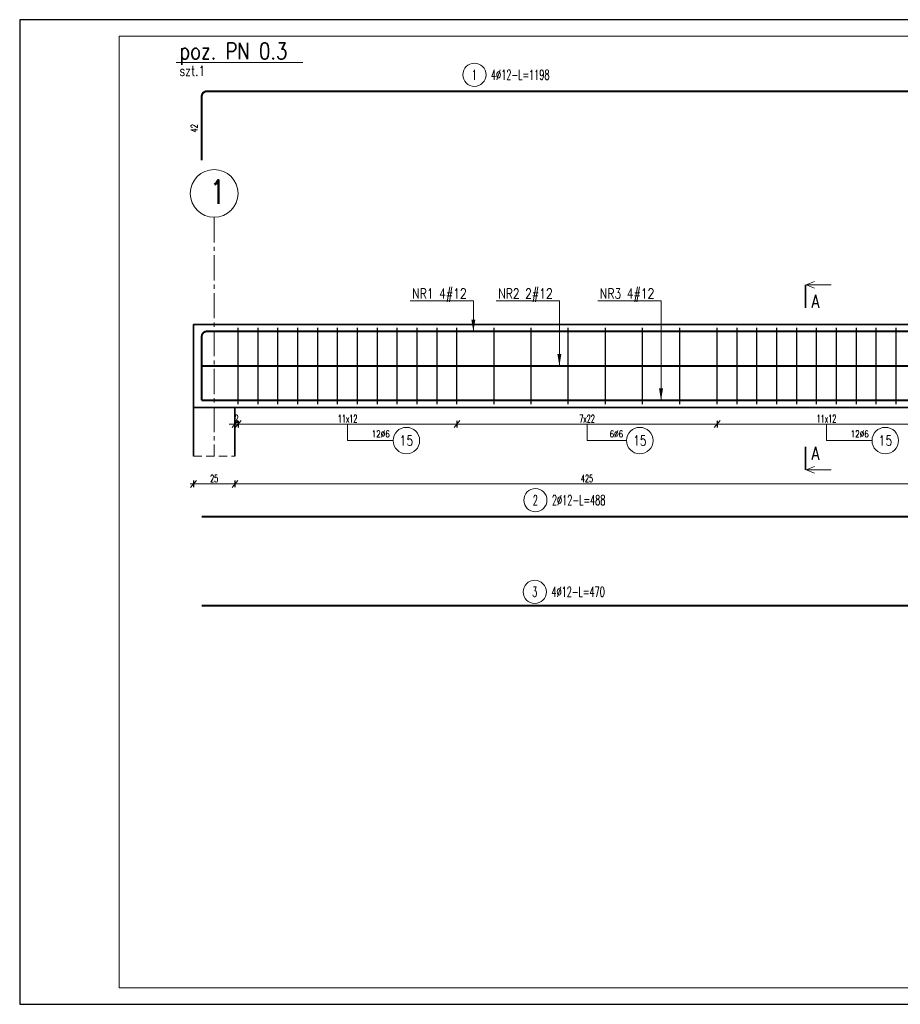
# Model space of a CAD drawing. Header units: centimetres. Extents: x 125945 to 146944, y 20629 to 31773.
# Tile 15 of 80: x 132589 to 133120, y 20629 to 21223. Entities that reach past the tile are written whole.
import ezdxf
from ezdxf.enums import TextEntityAlignment as Align

# ---------------------------------------------------------------- set-up
doc = ezdxf.new("R2010")
doc.units = ezdxf.units.CM
doc.linetypes.add('CENTER2', pattern=[28.575, 19.05, -3.175, 3.175, -3.175])
doc.linetypes.add('HIDDEN', pattern=[9.525, 6.35, -3.175])
for name, color, linetype, lineweight in [('e-cad_cienkie', 88, 'Continuous', 15), ('e-cad_opisy', 7, 'Continuous', 15), ('e-cad_osie', 172, 'CENTER2', 9), ('e-cad_ukryte', 1, 'HIDDEN', 15), ('e-cad_wymiary', 66, 'Continuous', 15), ('K-ŚCIANY KONSTRUKCYJNE', 16, 'Continuous', 35), ('K-ŻELBET', 204, 'Continuous', 35)]:
    doc.layers.add(name, color=color, linetype=linetype, lineweight=lineweight)
doc.layers.add('e-cad_prety_widok', color=3, linetype='Continuous')
doc.layers.add('e-cad_strzemiona', color=3, linetype='Continuous')
doc.styles.add('e-cad_1', font='simplex.shx', dxfattribs={"width": 0.6})
doc.styles.add('e-cad_2', font='simplex.shx', dxfattribs={"width": 0.8})
doc.styles.add('simpl', font='simplex.shx', dxfattribs={"width": 0.6})
doc.dimstyles.new('e-cad_1_20_[cm]', dxfattribs={"dimscale": 2, "dimtxt": 2.25, "dimasz": 1.75, "dimexe": 1, "dimexo": 0, "dimgap": 0.5, "dimtad": 1, "dimdec": 1, "dimrnd": 0.5, "dimdsep": 46, "dimtxsty": 'simpl', "dimblk": 'OBLIQUE', "dimcen": 0, "dimdle": 1, "dimclrd": 256, "dimclre": 256, "dimclrt": 256, "dimadec": 0, "dimazin": 0, "dimtfac": 1, "dimtdec": 1, "dimtix": 1, "dimtmove": 2, "dimatfit": 3, "dimldrblk": 'OBLIQUE', "dimfxl": 1, "dimfxlon": 1, "dimlwd": -1, "dimarcsym": 0})

# ---------------------------------------------------------------- blocks, each defined once
blk = doc.blocks.new('e-cad_przekroj_1_1_P')
at = {"const_width": 0.5}
blk.add_lwpolyline([(0, 0), (0, 7)], dxfattribs=at)
for points in [[(0.25, 7), (2.75, 8)], [(0.25, 7), (7.75, 7)], [(0.25, 7), (2.75, 6)]]:
    blk.add_lwpolyline(points)
at = {"style": 'e-cad_1', "width": 0.8}
blk.add_attdef('SYMBOL', (1.75, 0), '', height=4, dxfattribs=at)
blk = doc.blocks.new('e-cad_przekroj_1_2_P')
at = {"const_width": 0.5}
blk.add_lwpolyline([(0, 0), (0, -7)], dxfattribs=at)
for points in [[(0.25, -7), (2.75, -6)], [(0.25, -7), (7.75, -7)], [(0.25, -7), (2.75, -8)]]:
    blk.add_lwpolyline(points)
at = {"style": 'e-cad_1', "width": 0.8}
blk.add_attdef('SYMBOL', (1.75, -4), '', height=4, dxfattribs=at)
blk = doc.blocks.new('_Oblique')
at = {"color": 0, "linetype": 'ByBlock', "lineweight": -2}
blk.add_line((0.5, 0.6), (-0.5, -0.6), dxfattribs=at)
blk = doc.blocks.new('*D4131')
at = {"layer": 'Defpoints', "color": 0}
for p in [(132718.47, 20991.01), (132720.47, 20991.01), (132718.47, 20979.01)]:
    blk.add_point(p, dxfattribs=at)
at = {"layer": 'e-cad_wymiary', "lineweight": -2, "ltscale": 0.8}
for p, q in [((132718.47, 20981.01), (132718.47, 20977.01)), ((132720.47, 20981.01), (132720.47, 20977.01))]:
    blk.add_line(p, q, dxfattribs=at)
at = {"layer": 'e-cad_wymiary', "ltscale": 0.8}
for p, q in [((132718.47, 20979.01), (132714.97, 20979.01)), ((132722.47, 20979.01), (132716.47, 20979.01)), ((132720.47, 20979.01), (132723.97, 20979.01))]:
    blk.add_line(p, q, dxfattribs=at)
at = {"layer": 'e-cad_wymiary', "xscale": 3.5, "yscale": 3.5, "zscale": 3.5}
blk.add_blockref('_Oblique', (132718.47, 20979.01), dxfattribs=at)
at = {"layer": 'e-cad_wymiary', "xscale": 3.5, "yscale": 3.5, "zscale": 3.5, "rotation": 180}
blk.add_blockref('_Oblique', (132720.47, 20979.01), dxfattribs=at)
at = {"layer": 'e-cad_wymiary', "ltscale": 0.8, "insert": (132719.47, 20982.26), "char_height": 4.5, "attachment_point": 5, "style": 'simpl'}
blk.add_mtext('2', dxfattribs=at)
blk = doc.blocks.new('*D4132')
at = {"layer": 'Defpoints', "color": 0}
for p in [(132720.47, 20991.01), (132852.47, 20991.01), (132852.47, 20979.01)]:
    blk.add_point(p, dxfattribs=at)
at = {"layer": 'e-cad_wymiary', "lineweight": -2, "ltscale": 0.8}
for p, q in [((132720.47, 20981.01), (132720.47, 20977.01)), ((132852.47, 20981.01), (132852.47, 20977.01))]:
    blk.add_line(p, q, dxfattribs=at)
at = {"layer": 'e-cad_wymiary', "ltscale": 0.8}
blk.add_line((132718.47, 20979.01), (132854.47, 20979.01), dxfattribs=at)
at = {"layer": 'e-cad_wymiary', "xscale": 3.5, "yscale": 3.5, "zscale": 3.5, "rotation": 180}
blk.add_blockref('_Oblique', (132720.47, 20979.01), dxfattribs=at)
at = {"layer": 'e-cad_wymiary', "xscale": 3.5, "yscale": 3.5, "zscale": 3.5}
blk.add_blockref('_Oblique', (132852.47, 20979.01), dxfattribs=at)
at = {"layer": 'e-cad_wymiary', "ltscale": 0.8, "insert": (132786.47, 20982.26), "char_height": 4.5, "attachment_point": 5, "style": 'simpl'}
blk.add_mtext('11x12', dxfattribs=at)
blk = doc.blocks.new('e-cad_ZelbetOpisNiezliczalny_1P')
at = {"layer": 'e-cad_cienkie'}
blk.add_circle((4, 0), 4, dxfattribs=at)
at = {"layer": 'e-cad_opisy', "ltscale": 0.04, "style": 'e-cad_1', "width": 0.8}
for tag, p in [('OPIS', (-1, 1)), ('UWAGI', (-1, -3))]:
    blk.add_attdef(tag, text='', height=2, dxfattribs=at).set_placement(p, align=Align.RIGHT)
blk.add_attdef('NR', text='', height=3, dxfattribs=at).set_placement((4, 0), align=Align.MIDDLE_CENTER)
blk = doc.blocks.new('*D4134')
at = {"layer": 'Defpoints', "color": 0}
for p in [(132852.47, 20991.01), (133009.47, 20991.01), (133009.47, 20979.01)]:
    blk.add_point(p, dxfattribs=at)
at = {"layer": 'e-cad_wymiary', "lineweight": -2, "ltscale": 0.8}
for p, q in [((132852.47, 20981.01), (132852.47, 20977.01)), ((133009.47, 20981.01), (133009.47, 20977.01))]:
    blk.add_line(p, q, dxfattribs=at)
at = {"layer": 'e-cad_wymiary', "ltscale": 0.8}
blk.add_line((132850.47, 20979.01), (133011.47, 20979.01), dxfattribs=at)
at = {"layer": 'e-cad_wymiary', "xscale": 3.5, "yscale": 3.5, "zscale": 3.5, "rotation": 180}
blk.add_blockref('_Oblique', (132852.47, 20979.01), dxfattribs=at)
at = {"layer": 'e-cad_wymiary', "xscale": 3.5, "yscale": 3.5, "zscale": 3.5}
blk.add_blockref('_Oblique', (133009.47, 20979.01), dxfattribs=at)
at = {"layer": 'e-cad_wymiary', "ltscale": 0.8, "insert": (132930.97, 20982.26), "char_height": 4.5, "attachment_point": 5, "style": 'simpl'}
blk.add_mtext('7x22', dxfattribs=at)
blk = doc.blocks.new('*D4136')
at = {"layer": 'Defpoints', "color": 0}
for p in [(133009.47, 20991.01), (133141.47, 20991.01), (133009.47, 20979.01)]:
    blk.add_point(p, dxfattribs=at)
at = {"layer": 'e-cad_wymiary', "lineweight": -2, "ltscale": 0.8}
for p, q in [((133009.47, 20981.01), (133009.47, 20977.01)), ((133141.47, 20981.01), (133141.47, 20977.01))]:
    blk.add_line(p, q, dxfattribs=at)
at = {"layer": 'e-cad_wymiary', "ltscale": 0.8}
blk.add_line((133143.47, 20979.01), (133007.47, 20979.01), dxfattribs=at)
at = {"layer": 'e-cad_wymiary', "xscale": 3.5, "yscale": 3.5, "zscale": 3.5, "rotation": 180}
blk.add_blockref('_Oblique', (133009.47, 20979.01), dxfattribs=at)
at = {"layer": 'e-cad_wymiary', "xscale": 3.5, "yscale": 3.5, "zscale": 3.5}
blk.add_blockref('_Oblique', (133141.47, 20979.01), dxfattribs=at)
at = {"layer": 'e-cad_wymiary', "ltscale": 0.8, "insert": (133075.47, 20982.26), "char_height": 4.5, "attachment_point": 5, "style": 'simpl'}
blk.add_mtext('11x12', dxfattribs=at)
blk = doc.blocks.new('e-cad_ZelbetPozycja')
at = {"layer": 'e-cad_opisy', "ltscale": 0.04, "style": 'e-cad_1', "width": 0.8}
for tag, p, height in [('OPIS_1', (0, 1), 5), ('OPIS_2', (0, -4), 3), ('OPIS_4', (16, -4), 3), ('OPIS_3', (0, -6.5), 1.5)]:
    blk.add_attdef(tag, p, '', height=height, dxfattribs=at)
at = {"layer": 'e-cad_opisy', "ltscale": 0.04, "style": 'e-cad_1', "width": 0.8, "flags": 1}
for tag, p in [('POZYCJA', (0, -15)), ('ILOSC', (0, -20)), ('DODATEK', (0, -25))]:
    blk.add_attdef(tag, p, '', height=3, dxfattribs=at)
blk = doc.blocks.new('e-cad_ZelbetOpis_7')
blk.add_circle((5, 5), 3.5)
at = {"layer": 'e-cad_opisy', "style": 'e-cad_1', "width": 0.6}
blk.add_attdef('NR', text='', height=3, dxfattribs=at).set_placement((5, 3.5), align=Align.CENTER)
for tag, p in [('OPIS_1', (10, 3.5)), ('UWAGI', (10, -6))]:
    blk.add_attdef(tag, p, '', height=3, dxfattribs=at)
at = {"layer": 'e-cad_opisy', "style": 'e-cad_1', "width": 0.6, "flags": 1}
for tag, p in [('SREDNICA', (25, 8)), ('SZT', (25, 7)), ('GATUNEK_STALI', (25, 6.5)), ('DLUGOSC', (25, 7.5)), ('KLASA_STALI', (25, 6)), ('A', (30, 6.5)), ('KOD', (30, 8)), ('HAK_1', (30, 7.5)), ('HAK_2', (30, 7)), ('B', (30, 6)), ('OPIS_2', (25, 5.5)), ('C', (30, 5.5)), ('D', (30, 5)), ('E', (30, 4.5)), ('F', (30, 4)), ('R', (30, 3.5)), ('HAK_1_DLUGOSC', (30, 3)), ('HAK_2_DLUGOSC', (30, 2.5)), ('KIERUNEK', (30, 2))]:
    blk.add_attdef(tag, p, '', height=0.3, dxfattribs=at)
blk = doc.blocks.new('*D4182')
at = {"layer": 'Defpoints', "color": 0}
for p in [(132718.47, 20959.72), (133143.47, 20959.72), (132718.47, 20942.89)]:
    blk.add_point(p, dxfattribs=at)
at = {"layer": 'e-cad_wymiary', "lineweight": -2, "ltscale": 0.8}
for p, q in [((132718.47, 20944.89), (132718.47, 20940.89)), ((133143.47, 20944.89), (133143.47, 20940.89))]:
    blk.add_line(p, q, dxfattribs=at)
at = {"layer": 'e-cad_wymiary', "ltscale": 0.8}
blk.add_line((133145.47, 20942.89), (132716.47, 20942.89), dxfattribs=at)
at = {"layer": 'e-cad_wymiary', "xscale": 3.5, "yscale": 3.5, "zscale": 3.5, "rotation": 180}
blk.add_blockref('_Oblique', (132718.47, 20942.89), dxfattribs=at)
at = {"layer": 'e-cad_wymiary', "xscale": 3.5, "yscale": 3.5, "zscale": 3.5}
blk.add_blockref('_Oblique', (133143.47, 20942.89), dxfattribs=at)
at = {"layer": 'e-cad_wymiary', "ltscale": 0.8, "insert": (132930.97, 20946.14), "char_height": 4.5, "attachment_point": 5, "style": 'simpl'}
blk.add_mtext('425', dxfattribs=at)
blk = doc.blocks.new('*D4183')
at = {"layer": 'Defpoints', "color": 0}
for p in [(132693.47, 20959.72), (132718.47, 20959.72), (132693.47, 20942.89)]:
    blk.add_point(p, dxfattribs=at)
at = {"layer": 'e-cad_wymiary', "lineweight": -2, "ltscale": 0.8}
for p, q in [((132693.47, 20944.89), (132693.47, 20940.89)), ((132718.47, 20944.89), (132718.47, 20940.89))]:
    blk.add_line(p, q, dxfattribs=at)
at = {"layer": 'e-cad_wymiary', "ltscale": 0.8}
blk.add_line((132720.47, 20942.89), (132691.47, 20942.89), dxfattribs=at)
at = {"layer": 'e-cad_wymiary', "xscale": 3.5, "yscale": 3.5, "zscale": 3.5, "rotation": 180}
blk.add_blockref('_Oblique', (132693.47, 20942.89), dxfattribs=at)
at = {"layer": 'e-cad_wymiary', "xscale": 3.5, "yscale": 3.5, "zscale": 3.5}
blk.add_blockref('_Oblique', (132718.47, 20942.89), dxfattribs=at)
at = {"layer": 'e-cad_wymiary', "ltscale": 0.8, "insert": (132705.97, 20946.14), "char_height": 4.5, "attachment_point": 5, "style": 'simpl'}
blk.add_mtext('25', dxfattribs=at)

msp = doc.modelspace()

# ---------------------------------------------------------------- linework, layer by layer
at = {"layer": 'Defpoints'}
msp.add_lwpolyline([(132588.6, 20628.94), (136328.6, 20628.94), (136328.6, 21222.94), (132588.6, 21222.94)], close=True, dxfattribs=at)
at = {"layer": 'e-cad_cienkie', "ltscale": 1.2}
for p, q in [((132862.37, 21053.4), (132824.25, 21053.4)), ((132862.37, 21034.87), (132862.37, 21053.4)), ((132914.28, 21053.4), (132876.17, 21053.4)), ((132914.28, 21014.03), (132914.28, 21053.4)), ((132975.61, 21053.4), (132937.49, 21053.4)), ((132975.61, 20993.25), (132975.61, 21053.4))]:
    msp.add_line(p, q, dxfattribs=at)
at = {"layer": 'e-cad_cienkie'}
msp.add_lwpolyline([(132648.6, 20638.94), (136318.6, 20638.94), (136318.6, 21212.94), (132648.6, 21212.94)], close=True, dxfattribs=at)
at = {"layer": 'e-cad_cienkie', "ltscale": 0.8}
for points in [[(132786.47, 20969.01), (132813.95, 20969.01)], [(132930.97, 20969.01), (132954.8, 20969.01)], [(133075.47, 20969.01), (133102.95, 20969.01)]]:
    msp.add_lwpolyline(points, dxfattribs=at)
at = {"layer": 'e-cad_cienkie', "lineweight": -2, "ltscale": 1.2}
for points in [[(132863.57, 21042.07), (132862.37, 21034.87), (132861.17, 21042.07)], [(132915.48, 21021.23), (132914.28, 21014.03), (132913.08, 21021.23)], [(132976.81, 21000.45), (132975.61, 20993.25), (132974.41, 21000.45)]]:
    msp.add_solid(points, dxfattribs=at)
at = {"layer": 'e-cad_opisy'}
msp.add_circle((132705.97, 21118.14), 14.4, dxfattribs=at)
at = {"layer": 'e-cad_osie', "ltscale": 0.8}
msp.add_line((132705.97, 21103.74), (132705.97, 20959.72), dxfattribs=at)
at = {"layer": 'e-cad_prety_widok', "ltscale": 2}
for points in [[(132698.47, 21138.11, 1.2, 1.2, 0), (132698.47, 21176.71, 1.2, 1.2, -0.414214), (132701.47, 21179.71, 1.2, 1.2, 0), (133855.97, 21179.71, 0, 0, 0)], [(132698.47, 20993.27, 1.2, 1.2, 0), (132698.47, 21031.87, 1.2, 1.2, -0.414214), (132701.47, 21034.87, 1.2, 1.2, 0), (133855.97, 21034.87, 0, 0, 0)], [(132698.47, 21014.03, 1.2, 1.2, 0), (133185.97, 21014.03, 0, 0, 0)], [(132698.47, 20993.25, 1.2, 1.2, 0), (133168.47, 20993.25, 0, 0, 0)], [(132698.47, 20923.09, 1.2, 1.2, 0), (133185.97, 20923.09, 0, 0, 0)], [(132698.47, 20869.42, 1.2, 1.2, 0), (133168.47, 20869.42, 0, 0, 0)]]:
    msp.add_lwpolyline(points, format="xyseb", dxfattribs=at)
at = {"layer": 'e-cad_strzemiona', "ltscale": 0.8}
for points in [[(132720.47, 20991.01), (132720.47, 21037.01)], [(132732.47, 20991.01), (132732.47, 21037.01)], [(132744.47, 20991.01), (132744.47, 21037.01)], [(132756.47, 20991.01), (132756.47, 21037.01)], [(132768.47, 20991.01), (132768.47, 21037.01)], [(132780.47, 20991.01), (132780.47, 21037.01)], [(132792.47, 20991.01), (132792.47, 21037.02)], [(132804.47, 20991.01), (132804.47, 21037.02)], [(132816.47, 20991.01), (132816.47, 21037.02)], [(132828.47, 20991.01), (132828.47, 21037.02)], [(132840.47, 20991.01), (132840.47, 21037.02)], [(132852.47, 20991.01), (132852.47, 21037.02)], [(132874.87, 20991.01), (132874.87, 21037.02)], [(132897.27, 20991.01), (132897.27, 21037.03)], [(132919.67, 20991.01), (132919.67, 21037.03)], [(132942.07, 20991.01), (132942.07, 21037.03)], [(132964.47, 20991.01), (132964.47, 21037.03)], [(132986.87, 20991.01), (132986.87, 21037.03)], [(133009.47, 20991.01), (133009.47, 21037.04)], [(133021.47, 20991.01), (133021.47, 21037.04)], [(133033.47, 20991.01), (133033.47, 21037.04)], [(133045.47, 20991.01), (133045.47, 21037.04)], [(133057.47, 20991.01), (133057.47, 21037.04)], [(133069.47, 20991.01), (133069.47, 21037.04)], [(133081.47, 20991.01), (133081.47, 21037.04)], [(133093.47, 20991.01), (133093.47, 21037.04)], [(133105.47, 20991.01), (133105.47, 21037.04)], [(133117.47, 20991.01), (133117.47, 21037.05)]]:
    msp.add_lwpolyline(points, dxfattribs=at)
at = {"layer": 'e-cad_ukryte', "ltscale": 0.8}
msp.add_line((132693.47, 20959.72), (132718.47, 20959.72), dxfattribs=at)
at = {"layer": 'K-ŚCIANY KONSTRUKCYJNE', "ltscale": 0.8}
for p, q in [((132693.47, 20959.72), (132693.47, 20989.05)), ((132718.47, 20989.05), (132718.47, 20959.72))]:
    msp.add_line(p, q, dxfattribs=at)
at = {"layer": 'K-ŻELBET', "ltscale": 0.8}
msp.add_lwpolyline([(135963.47, 21039.05), (132693.46, 21039.05), (132693.47, 20989.05), (133143.47, 20989.05)], dxfattribs=at)

# ---------------------------------------------------------------- block references
at = {"layer": 'e-cad_opisy', "ltscale": 0.8, "xscale": 2, "yscale": 2, "zscale": 2}
for name, p, values in [('e-cad_ZelbetPozycja', (132684.99, 21197.05), {'OPIS_1': 'poz. PN 0.3', 'OPIS_2': 'szt.1'}), ('e-cad_przekroj_1_1_P', (133062.75, 21049.04), {'SYMBOL': 'A'}), ('e-cad_ZelbetOpisNiezliczalny_1P', (132813.95, 20969.01), {'OPIS': '12%%c6', 'NR': '15'}), ('e-cad_ZelbetOpisNiezliczalny_1P', (132954.8, 20969.01), {'OPIS': '6%%c6', 'NR': '15'}), ('e-cad_ZelbetOpisNiezliczalny_1P', (133102.95, 20969.01), {'OPIS': '12%%c6', 'NR': '15'}), ('e-cad_przekroj_1_2_P', (133062.75, 20965.32), {'SYMBOL': 'A'})]:
    msp.add_blockref(name, p, dxfattribs=at).add_auto_attribs(values)
at = {"layer": 'e-cad_opisy', "ltscale": 0.8}
ref = msp.add_blockref('e-cad_ZelbetOpis_7', (132852.99, 21179.71), dxfattribs=dict(at, xscale=2, yscale=2, zscale=2))
ref.add_attrib('OPIS_1', '4%%c12-L=1198', (132872.99, 21186.71), dxfattribs={"height": 6, "style": 'e-cad_1', "width": 0.6})
ref.add_attrib('NR', '1', dxfattribs={"height": 6, "style": 'e-cad_1', "width": 0.6}).set_placement((132862.99, 21186.71), align=Align.CENTER)
ref = msp.add_blockref('e-cad_ZelbetOpis_7', (132889.78, 20923.09), dxfattribs=dict(at, xscale=2, yscale=2, zscale=2))
ref.add_attrib('OPIS_1', '2%%c12-L=488', (132909.78, 20930.09), dxfattribs={"height": 6, "style": 'e-cad_1', "width": 0.6})
ref.add_attrib('NR', '2', dxfattribs={"height": 6, "style": 'e-cad_1', "width": 0.6}).set_placement((132899.78, 20930.09), align=Align.CENTER)
ref = msp.add_blockref('e-cad_ZelbetOpis_7', (132889.44, 20867.74), dxfattribs=dict(at, xscale=2, yscale=2, zscale=2, rotation=0.09282072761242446))
ref.add_attrib('OPIS_1', '4%%c12-L=470', (132909.43, 20874.77), dxfattribs={"height": 6, "rotation": 0.09282, "style": 'e-cad_1', "width": 0.6})
ref.add_attrib('NR', '3', dxfattribs={"height": 6, "rotation": 0.09282, "style": 'e-cad_1', "width": 0.6}).set_placement((132899.43, 20874.76), align=Align.CENTER)

# ---------------------------------------------------------------- texts
at = {"layer": 'e-cad_opisy', "ltscale": 0.8, "style": 'e-cad_1', "width": 0.6}
msp.add_text('42', height=4, rotation=90, dxfattribs=at).set_placement((132693.87, 21157.41), align=Align.MIDDLE_CENTER)
at = {"layer": 'e-cad_opisy', "ltscale": 2, "style": 'e-cad_2', "width": 0.8}
msp.add_text('1', height=14.4, dxfattribs=at).set_placement((132703.2, 21111.85))
at = {"layer": 'e-cad_opisy', "ltscale": 1.2, "style": 'e-cad_1', "width": 0.8}
for s, p in [('NR1 4#12', (132825.44, 21054.71)), ('NR2 2#12', (132877.36, 21054.71)), ('NR3 4#12', (132938.68, 21054.71))]:
    msp.add_text(s, height=6, dxfattribs=at).set_placement(p)

# ---------------------------------------------------------------- dimensions: what is measured, and where the dimension line sits
at = {"layer": 'e-cad_wymiary', "ltscale": 0.8}
dim = msp.add_aligned_dim(p1=(132720.47, 20991.01), p2=(132718.47, 20991.01), distance=12, dimstyle='e-cad_1_20_[cm]', dxfattribs=at)
dim.commit()
dim.dimension.update_dxf_attribs({"geometry": '*D4131', "text_midpoint": (132719.47, 20982.26)})
for p1, p2, distance, text, picture, middle in [((132720.47, 20991.01), (132852.47, 20991.01), -12, '11x12', '*D4132', (132786.47, 20982.26)), ((132852.47, 20991.01), (133009.47, 20991.01), -12, '7x22', '*D4134', (132930.97, 20982.26)), ((133141.47, 20991.01), (133009.47, 20991.01), 12, '11x12', '*D4136', (133075.47, 20982.26))]:
    dim = msp.add_aligned_dim(p1=p1, p2=p2, distance=distance, text=text, dimstyle='e-cad_1_20_[cm]', dxfattribs=at)
    dim.commit()
    dim.dimension.update_dxf_attribs({"geometry": picture, "text_midpoint": middle})
for base, p1, p2, picture, middle in [((132693.47, 20942.89), (132718.47, 20959.72), (132693.47, 20959.72), '*D4183', (132705.97, 20946.14)), ((132718.47, 20942.89), (133143.47, 20959.72), (132718.47, 20959.72), '*D4182', (132930.97, 20946.14))]:
    dim = msp.add_linear_dim(base=base, p1=p1, p2=p2, dimstyle='e-cad_1_20_[cm]', dxfattribs=at)
    dim.commit()
    dim.dimension.update_dxf_attribs({"geometry": picture, "text_midpoint": middle})

# ---------------------------------------------------------------- leaders
at = {"layer": 'e-cad_cienkie', "ltscale": 0.8, "has_arrowhead": 0}
msp.add_leader([(132682.99, 21197.05), (132759.37, 21197.05)], dimstyle='e-cad_1_20_[cm]', dxfattribs=at)
at = {"layer": 'e-cad_cienkie', "ltscale": 0.8}
for points in [[(132786.47, 20979.01), (132786.47, 20969.01)], [(132930.97, 20979.01), (132930.97, 20969.01)], [(133075.47, 20979.01), (133075.47, 20969.01)]]:
    msp.add_leader(points, dimstyle='e-cad_1_20_[cm]', override={"dimldrblk": 'None'}, dxfattribs=at)

doc.saveas('drawing.dxf')
